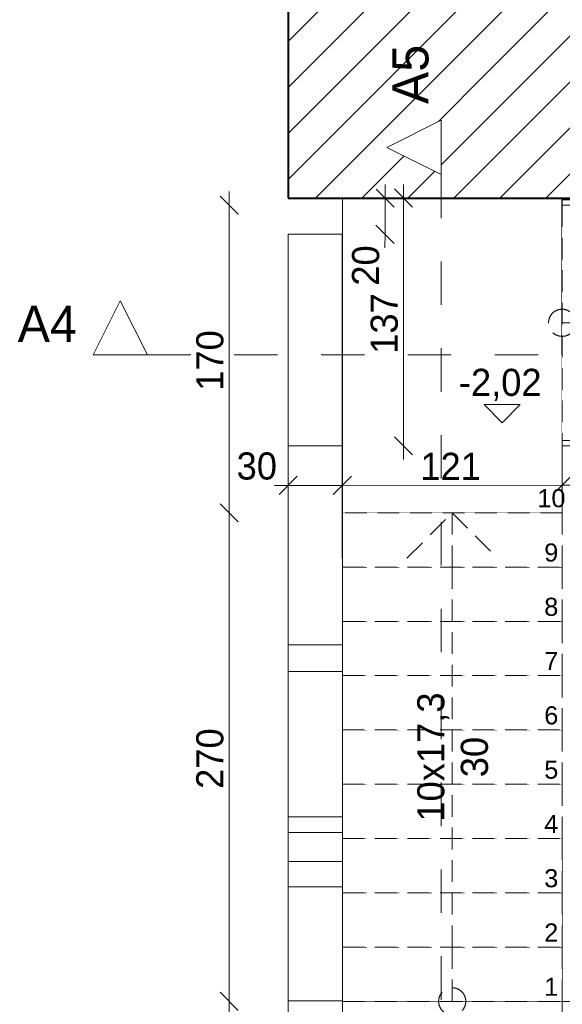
# Model space of a CAD drawing. Header units: millimetres. Extents: x 16408 to 141596, y -21057 to 26364.
# Tile 84 of 138: x 45838 to 48838, y -1275 to 4167. Entities that reach past the tile are written whole.
import ezdxf

# ---------------------------------------------------------------- set-up
doc = ezdxf.new("R2010")
doc.units = ezdxf.units.MM
doc.header["$MEASUREMENT"] = 0
for name, pattern in [('Przerywana', [480, 240, -240]), ('Przerywana gęsta', [180, 120, -60]), ('Wipeout_Contour', [1000, 0, -1000])]:
    doc.linetypes.add(name, pattern=pattern)
for name, color, linetype, lineweight in [('0_Nr_pióra__1', 7, 'Continuous', 13), ('0_Nr_pióra__103', 7, 'Continuous', 5), ('0_Nr_pióra__11', 7, 'Continuous', 13), ('0_Nr_pióra__2', 8, 'Continuous', 5), ('0_Nr_pióra__7', 7, 'Continuous', 20), ('0_Nr_pióra__71', 7, 'Continuous', 13), ('inw_schody zewnętrzne_Nr_pióra__1', 7, 'Continuous', 13), ('inw_schody zewnętrzne_Nr_pióra__27', 7, 'Continuous', 40)]:
    doc.layers.add(name, color=color, linetype=linetype, lineweight=lineweight)
doc.layers.add('inw_przekrój', color=7, linetype='Continuous')
doc.layers.add('inw_przekrój _Nr_pióra__101', color=7, linetype='Continuous', lineweight=5, true_color=0xb2b2b2)
doc.layers.add('inw_przekrój _Nr_pióra__61', color=7, linetype='Continuous', lineweight=13, true_color=0x6a6a6a)
doc.styles.add('STYL_AUTOMATYCZNY_1', font='txt')
doc.styles.add('STYL_AUTOMATYCZNY_2', font='txt')
doc.dimstyles.new('STYL_AUTOMATYCZNY__1', dxfattribs={"dimtxt": 150, "dimasz": 95, "dimexe": 0.18, "dimexo": 0.0625, "dimgap": 0.09, "dimtad": 1, "dimtih": 1, "dimtoh": 1, "dimdec": 0, "dimlfac": 0.1, "dimzin": 0, "dimdsep": 46, "dimtxsty": 'STYL_AUTOMATYCZNY_2', "dimblk": 'ARROWHEAD_6', "dimblk1": 'ARROWHEAD_6', "dimblk2": 'ARROWHEAD_6', "dimcen": 0.09, "dimse1": 1, "dimse2": 1, "dimclrd": 7, "dimclre": 7, "dimclrt": 7, "dimadec": 1, "dimazin": 0, "dimtfac": 1, "dimtdec": 4, "dimtmove": 0, "dimatfit": 3, "dimfxl": 0, "dimtolj": 1, "dimtzin": 0, "dimarcsym": 0})
doc.dimstyles.new('STYL_AUTOMATYCZNY__2', dxfattribs={"dimtxt": 150, "dimasz": 95, "dimexe": 0.18, "dimexo": 0.0625, "dimgap": 0.09, "dimtad": 1, "dimdec": 0, "dimlfac": 0.1, "dimzin": 0, "dimdsep": 46, "dimtxsty": 'STYL_AUTOMATYCZNY_2', "dimblk": 'ARROWHEAD_6', "dimblk1": 'ARROWHEAD_6', "dimblk2": 'ARROWHEAD_6', "dimcen": 0.09, "dimse1": 1, "dimse2": 1, "dimclrd": 7, "dimclre": 7, "dimclrt": 7, "dimadec": 1, "dimazin": 0, "dimtfac": 1, "dimtdec": 4, "dimtmove": 0, "dimatfit": 3, "dimfxl": 0, "dimtolj": 1, "dimtzin": 0, "dimarcsym": 0})

# ---------------------------------------------------------------- blocks, each defined once
blk = doc.blocks.new('*D87')
at = {"layer": '0_Nr_pióra__103', "color": 7, "linetype": 'Continuous', "lineweight": 5}
for p, q in [((46946.3, -1208.2), (47046.3, -1308.2)), ((46996.3, -2702.9), (46996.3, -1258.2)), ((46946.3, -2652.9), (47046.3, -2752.9))]:
    blk.add_line(p, q, dxfattribs=at)
at = {"layer": '0_Nr_pióra__103', "color": 7, "lineweight": 5, "insert": (46966.3, -2156.3), "char_height": 150, "attachment_point": 7, "rotation": 90, "style": 'STYL_AUTOMATYCZNY_2'}
blk.add_mtext('\\A1;{\\pql;\\fCentury Gothic|b0|i0|c238|p34;144}', dxfattribs=at)
blk = doc.blocks.new('ARROWHEAD_6')
at = {"color": 0, "linetype": 'Continuous', "lineweight": 0}
for p, q in [((0, 0), (-1, 0)), ((-0.5, -0.5), (0.5, 0.5))]:
    blk.add_line(p, q, dxfattribs=at)
blk = doc.blocks.new('*D88')
at = {"layer": '0_Nr_pióra__103', "color": 7, "linetype": 'Continuous', "lineweight": 5}
for p, q in [((46946.3, 1491.8), (47046.3, 1391.8)), ((46996.3, -1258.2), (46996.3, 1441.8)), ((46946.3, -1208.2), (47046.3, -1308.2))]:
    blk.add_line(p, q, dxfattribs=at)
at = {"layer": '0_Nr_pióra__103', "color": 7, "lineweight": 5, "insert": (46966.3, -84), "char_height": 150, "attachment_point": 7, "rotation": 90, "style": 'STYL_AUTOMATYCZNY_2'}
blk.add_mtext('\\A1;{\\pql;\\fCentury Gothic|b0|i0|c238|p34;270}', dxfattribs=at)
blk = doc.blocks.new('*D89')
at = {"layer": '0_Nr_pióra__103', "color": 7, "linetype": 'Continuous', "lineweight": 5}
for p, q in [((46996.3, 3141.8), (46996.3, 3216.8)), ((47046.3, 3091.8), (46946.3, 3191.8)), ((46996.3, 1441.8), (46996.3, 3141.8)), ((46946.3, 1491.8), (47046.3, 1391.8)), ((46996.3, -1258.2), (46996.3, 1441.8))]:
    blk.add_line(p, q, dxfattribs=at)
at = {"layer": '0_Nr_pióra__103', "color": 7, "lineweight": 5, "insert": (46966.3, 2116), "char_height": 150, "attachment_point": 7, "rotation": 90, "style": 'STYL_AUTOMATYCZNY_2'}
blk.add_mtext('\\A1;{\\pql;\\fCentury Gothic|b0|i0|c238|p34;170}', dxfattribs=at)
blk = doc.blocks.new('*D90')
at = {"layer": '0_Nr_pióra__103', "color": 7, "linetype": 'Continuous', "lineweight": 5}
for p, q in [((47371.8, 1643.4), (47271.9, 1543.4)), ((47671.9, 1643.4), (47571.9, 1543.4)), ((47246.9, 1593.3), (47321.9, 1593.4)), ((47321.9, 1593.4), (47621.9, 1593.4))]:
    blk.add_line(p, q, dxfattribs=at)
at = {"layer": '0_Nr_pióra__103', "color": 7, "lineweight": 5, "insert": (47037.5, 1623.3), "char_height": 150, "attachment_point": 7, "rotation": 0.0098, "style": 'STYL_AUTOMATYCZNY_2'}
blk.add_mtext('\\A1;{\\pql;\\fCentury Gothic|b0|i0|c238|p34;30}', dxfattribs=at)
blk = doc.blocks.new('*D91')
at = {"layer": '0_Nr_pióra__103', "color": 7, "linetype": 'Continuous', "lineweight": 5}
for p, q in [((47671.9, 1643.4), (47571.9, 1543.4)), ((48886.5, 1643.6), (48786.6, 1543.6)), ((47321.9, 1593.4), (47621.9, 1593.4)), ((47621.9, 1593.4), (48836.5, 1593.6)), ((48836.5, 1593.6), (50932.1, 1594))]:
    blk.add_line(p, q, dxfattribs=at)
at = {"layer": '0_Nr_pióra__103', "color": 7, "lineweight": 5, "insert": (48053.5, 1623.5), "char_height": 150, "attachment_point": 7, "rotation": 0.0098, "style": 'STYL_AUTOMATYCZNY_2'}
blk.add_mtext('\\A1;{\\pql;\\fCentury Gothic|b0|i0|c238|p34;121}', dxfattribs=at)
blk = doc.blocks.new('*D92')
at = {"layer": '0_Nr_pióra__103', "color": 7, "linetype": 'Continuous', "lineweight": 5}
for p, q in [((48886.5, 1643.6), (48786.6, 1543.6)), ((50982.1, 1644), (50882.1, 1544)), ((48836.5, 1593.6), (50932.1, 1594)), ((50932.1, 1594), (52367.3, 1594.2))]:
    blk.add_line(p, q, dxfattribs=at)
at = {"layer": '0_Nr_pióra__103', "color": 7, "lineweight": 5, "insert": (49708.5, 1623.8), "char_height": 150, "attachment_point": 7, "rotation": 0.0098, "style": 'STYL_AUTOMATYCZNY_2'}
blk.add_mtext('\\A1;{\\pql;\\fCentury Gothic|b0|i0|c238|p34;210}', dxfattribs=at)
blk = doc.blocks.new('*D95')
at = {"layer": '0_Nr_pióra__103', "color": 7, "linetype": 'Continuous', "lineweight": 5}
for p, q in [((48010.5, 3131.3), (47910.5, 3231.3)), ((47960.5, 3181.3), (47960.5, 3256.3)), ((47960.5, 1811.3), (47960.5, 3181.3)), ((47910.5, 1861.3), (48010.5, 1761.3)), ((47960.5, 1736.3), (47960.5, 1811.3))]:
    blk.add_line(p, q, dxfattribs=at)
at = {"layer": '0_Nr_pióra__103', "color": 7, "lineweight": 5, "insert": (47930.5, 2320.5), "char_height": 150, "attachment_point": 7, "rotation": 90, "style": 'STYL_AUTOMATYCZNY_2'}
blk.add_mtext('\\A1;{\\pql;\\fCentury Gothic|b0|i0|c238|p34;137}', dxfattribs=at)
blk = doc.blocks.new('*D100')
at = {"layer": '0_Nr_pióra__103', "color": 7, "linetype": 'Continuous', "lineweight": 5}
for p, q in [((47672.4, -1801.7), (47572.4, -1901.7)), ((48887.5, -1801.7), (48787.5, -1901.7)), ((47547.4, -1851.7), (47622.4, -1851.7)), ((47622.4, -1851.7), (48837.5, -1851.7))]:
    blk.add_line(p, q, dxfattribs=at)
at = {"layer": '0_Nr_pióra__103', "color": 7, "lineweight": 5, "char_height": 150, "attachment_point": 7, "style": 'STYL_AUTOMATYCZNY_2'}
for s, insert in [('\\A1;{\\pql;\\fCentury Gothic|b0|i0|c238|p34;122}', (47937, -1821.7)), ('\\A1;{\\pql;\\fCentury Gothic|b0|i0|c238|p34;20}', (48553.1, -1821.7))]:
    blk.add_mtext(s, dxfattribs=dict(at, insert=insert))
blk = doc.blocks.new('*D101')
at = {"layer": '0_Nr_pióra__103', "color": 7, "linetype": 'Continuous', "lineweight": 5}
for p, q in [((48887.5, -1801.7), (48787.5, -1901.7)), ((49087.3, -1801.7), (48987.3, -1901.7)), ((48837.5, -1851.7), (49037.3, -1851.7))]:
    blk.add_line(p, q, dxfattribs=at)
blk = doc.blocks.new('Wymiary_14_1', base_point=(48505.7, 1939.7))
at = {"layer": '0_Nr_pióra__1', "color": 7, "linetype": 'Continuous', "lineweight": 13}
for p, q in [((48505.7, 1939.7), (48405.7, 2039.7)), ((48405.7, 2039.7), (48605.7, 2039.7)), ((48605.7, 2039.7), (48505.7, 1939.7))]:
    blk.add_line(p, q, dxfattribs=at)
at = {"layer": '0_Nr_pióra__1', "color": 7, "lineweight": 13, "insert": (48266.4, 2059.7), "char_height": 150, "attachment_point": 7, "style": 'STYL_AUTOMATYCZNY_2'}
blk.add_mtext('\\A1;{\\pql;\\fCentury Gothic|b0|i0|c238|p34;-2,02}', dxfattribs=at)
blk = doc.blocks.new('*D108')
at = {"layer": '0_Nr_pióra__103', "color": 7, "linetype": 'Continuous', "lineweight": 5}
for p, q in [((47908.2, 3130.6), (47808.5, 3230.9)), ((47858.3, 3180.7), (47858.5, 3255.7)), ((47857.9, 2980.7), (47858.3, 3180.7)), ((47808, 3030.9), (47907.7, 2930.6)), ((47857.7, 2905.7), (47857.9, 2980.7))]:
    blk.add_line(p, q, dxfattribs=at)
at = {"layer": '0_Nr_pióra__103', "color": 7, "lineweight": 5, "insert": (47827.2, 2696.5), "char_height": 150, "attachment_point": 7, "rotation": 89.8623, "style": 'STYL_AUTOMATYCZNY_2'}
blk.add_mtext('\\A1;{\\pql;\\fCentury Gothic|b0|i0|c238|p34;20}', dxfattribs=at)
blk = doc.blocks.new('Płaszczyzna odcinająca_1_1', base_point=(46394.3, 2314))
at = {"layer": 'inw_przekrój _Nr_pióra__101', "color": 253, "linetype": 'Przerywana', "lineweight": 5, "true_color": 0xb2b2b2}
blk.add_line((46544.3, 2314), (52777, 2314), dxfattribs=at)
at = {"layer": 'inw_przekrój _Nr_pióra__61', "color": 251, "lineweight": 13, "true_color": 0x6a6a6a, "insert": (46154.3, 2385.7), "char_height": 200, "attachment_point": 9, "style": 'STYL_AUTOMATYCZNY_2'}
blk.add_mtext('\\A1;{\\pqr;\\pt0;\\fCentury Gothic|b0|i0|c238|p34;A4}', dxfattribs=at)
at = {"color": 254, "linetype": 'Wipeout_Contour', "lineweight": 0, "ltscale": 139371.759336}
blk.add_wipeout([(46244.3, 2314), (46544.3, 2314), (46394.3, 2614)], dxfattribs=at).dxf.layer = 'inw_przekrój'
at = {"layer": 'inw_przekrój _Nr_pióra__61', "color": 251, "linetype": 'Continuous', "lineweight": 13, "true_color": 0x6a6a6a, "flags": 128}
blk.add_lwpolyline([(46244.3, 2314), (46544.3, 2314), (46394.3, 2614)], close=True, dxfattribs=at)
blk = doc.blocks.new('Płaszczyzna odcinająca_2_1', base_point=(48167.7, 3460.8))
at = {"layer": 'inw_przekrój _Nr_pióra__101', "color": 253, "linetype": 'Przerywana', "lineweight": 5, "true_color": 0xb2b2b2}
blk.add_line((48167.7, 3310.8), (48167.7, -5230.8), dxfattribs=at)
at = {"layer": 'inw_przekrój _Nr_pióra__61', "color": 251, "lineweight": 13, "true_color": 0x6a6a6a, "insert": (48101, 3700.8), "char_height": 200, "attachment_point": 7, "rotation": 90, "style": 'STYL_AUTOMATYCZNY_2'}
blk.add_mtext('\\A1;{\\pql;\\pt0;\\fCentury Gothic|b0|i0|c238|p34;A5}', dxfattribs=at)
at = {"color": 254, "linetype": 'Wipeout_Contour', "lineweight": 0, "ltscale": 144576.405518}
blk.add_wipeout([(48167.7, 3610.8), (47867.7, 3460.8), (48167.7, 3310.8)], dxfattribs=at).dxf.layer = 'inw_przekrój'
at = {"layer": 'inw_przekrój _Nr_pióra__61', "color": 251, "linetype": 'Continuous', "lineweight": 13, "true_color": 0x6a6a6a, "flags": 128}
blk.add_lwpolyline([(48167.7, 3610.8), (48167.7, 3310.8), (47867.7, 3460.8)], close=True, dxfattribs=at)

msp = doc.modelspace()

# ---------------------------------------------------------------- hatches: boundary and pattern name
at = {"layer": 'inw_schody zewnętrzne_Nr_pióra__1', "linetype": 'Continuous', "lineweight": 13}
h = msp.add_hatch(dxfattribs=at)
h.set_pattern_fill('Bloczki_ceramiczne_0001', style=0, pattern_type=2)
h.set_pattern_definition([(45, (0, 0), (-127.2792, 127.2792), [])])
h.paths.add_polyline_path([(47321.6, 5533.3), (47321.6, 3181.3), (51087, 3181.3), (51087, 3832, -0.208829), (48614.2, 5533.3)])
at = {"layer": 'inw_schody zewnętrzne_Nr_pióra__1', "linetype": 'Continuous', "lineweight": 0, "true_color": 0x000000}
msp.add_hatch(color=18, dxfattribs=at).paths.add_polyline_path([(48094.9, 5533.3, 0.231378), (51087, 3374.6), (51087, 3493.2), (51087, 3784.1), (51087, 3832, -0.225188), (48547.9, 5533.3)])

# ---------------------------------------------------------------- linework, layer by layer
at = {"layer": '0_Nr_pióra__1', "color": 7, "linetype": 'Continuous', "lineweight": 13}
msp.add_lwpolyline([(47321.6, 3181.3), (47321.6, 5533.3)], dxfattribs=at)
msp.add_lwpolyline([(48837, -1258.2), (47622.4, -1258.4), (47622.7, -2702.9), (48837.3, -2702.7)], close=True, dxfattribs=at)
at = {"layer": '0_Nr_pióra__11', "color": 7, "linetype": 'Przerywana gęsta', "lineweight": 13}
for points in [[(49085, 3171.8), (48837, 3171.8), (48837, 3111.8), (49109, 3111.8)], [(49605, 1871.8), (48837, 1871.8), (48837, 1811.8), (49629, 1811.8)]]:
    msp.add_lwpolyline(points, close=True, dxfattribs=at)
at = {"layer": '0_Nr_pióra__2', "color": 8, "linetype": 'Continuous', "lineweight": 5}
for points in [[(47622.4, 1441.6), (48836.6, 1441.8), (48836.3, 3181.5), (47622.2, 3181.3)], [(47622.2, -325.4), (47622.1, 564.6), (47322, 564.5), (47322.2, -325.5)], [(48836.9, -238.4), (47622.3, -238.6), (47622.4, -1008.4), (48837, -1008.2)], [(47622.4, -1255.4), (47622.2, -325.4), (47322.2, -325.5), (47322.3, -1255.4)], [(48837, -1008.2), (47622.4, -1008.4), (47622.4, -1258.4), (48837, -1258.2)], [(47322.7, -3003), (48837.3, -3002.7), (48837.3, -2702.7), (47622.7, -2702.9), (47622.4, -1255.4), (47322.4, -1255.4)], [(50287, -1258.2), (48837, -1258.5), (48837.3, -2732.7), (50287.3, -2732.5)]]:
    msp.add_lwpolyline(points, close=True, dxfattribs=at)
at = {"layer": '0_Nr_pióra__7', "color": 7, "linetype": 'Continuous', "lineweight": 20}
for points in [[(47622.1, 564.6), (47622.1, 711.3), (47322, 711.3), (47322, 564.5)], [(47622.2, -325.4), (47622.2, -238.6), (47322.2, -238.7), (47322.2, -325.5)], [(47622.3, -625.4), (47622.2, -325.4), (47322.2, -325.5), (47322.2, -625.4)], [(47622.3, -485.4), (47622.2, -325.4), (47322.2, -325.5), (47322.2, -485.5)]]:
    msp.add_lwpolyline(points, close=True, dxfattribs=at)
at = {"layer": 'inw_schody zewnętrzne_Nr_pióra__27', "color": 7, "linetype": 'Continuous', "lineweight": 40}
for points in [[(47321.6, 5533.3), (47321.6, 3181.3)], [(47321.6, 3181.3), (51087, 3181.3)]]:
    msp.add_lwpolyline(points, dxfattribs=at)
for radius, start, end in [(4200, 208.1359, 260.2467), (3750, 211.8806, 259.0627), (3750, 211.8806, 259.0627)]:
    msp.add_arc((51798.5, 7513.9), radius, start, end, dxfattribs=at)

# ---------------------------------------------------------------- block references
at = {"color": 7, "linetype": 'Continuous', "lineweight": 13}
msp.add_blockref('Wymiary_14_1', (48505.7, 1939.7), dxfattribs=at)

# ---------------------------------------------------------------- texts
at = {"layer": '0_Nr_pióra__71', "color": 7, "linetype": 'Continuous', "lineweight": 13, "insert": (48700.4, 1521.7), "char_height": 100, "attachment_point": 4, "style": 'STYL_AUTOMATYCZNY_1'}
msp.add_mtext('\\A1;{\\pql;\\fArial|b0|i0|c238|p38;10}', dxfattribs=at)

# ---------------------------------------------------------------- dimensions: what is measured, and where the dimension line sits
at = {"color": 7, "linetype": 'Continuous', "lineweight": 5}
for base, p1, p2, angle, dimstyle, picture, middle, turn in [((47858.3, 3180.7), (47621.7, 2981.3), (47622.2, 3181.3), 89.8623, 'STYL_AUTOMATYCZNY__2', '*D108', (47752.5, 2811), 89.8623), ((47960.5, 3181.3), (47621.9, 1811.3), (47622.2, 3181.3), 90, 'STYL_AUTOMATYCZNY__2', '*D95', (47855.5, 2492.1), 90), ((47621.9, 1593.4), (47321.8, 1811.3), (47621.9, 1811.3), 0.0098, 'STYL_AUTOMATYCZNY__1', '*D90', (47151.8, 1698.3), 0.0098)]:
    dim = msp.add_linear_dim(base=base, p1=p1, p2=p2, angle=angle, dimstyle=dimstyle, dxfattribs=at)
    dim.commit()
    dim.dimension.update_dxf_attribs({"geometry": picture, "text_midpoint": middle, "dimtype": 160, "text_rotation": turn})

# ---------------------------------------------------------------- next in the draw order: wipeouts: each hides what was drawn before it
at = {"color": 254, "linetype": 'Wipeout_Contour', "lineweight": 0, "ltscale": 196138.776594}
msp.add_wipeout([(48837, 3141.8), (48837, 1841.8), (49097, 1841.8), (49097, 3141.8)], dxfattribs=at)
at = {"color": 254, "linetype": 'Wipeout_Contour', "lineweight": 0, "ltscale": 192970.016881}
msp.add_wipeout([(47622, -1258.2), (48837, -1258.2), (48837, -958.2), (47622, -958.2)], dxfattribs=at)

# ---------------------------------------------------------------- next in the draw order: linework, layer by layer
at = {"layer": '0_Nr_pióra__11', "color": 7, "linetype": 'Przerywana gęsta', "lineweight": 13}
for p, q in [((48837, 3141.8), (48837, 1841.8)), ((49097, 3141.8), (48837, 3141.8)), ((48837, 2491.8), (49097, 2491.8)), ((48837, 1841.8), (49097, 1841.8)), ((48837, -958.2), (47622, -958.2)), ((47622, -958.2), (47622, -1258.2)), ((48837, -1258.2), (48837, -958.2)), ((47622, -1258.2), (48837, -1258.2))]:
    msp.add_line(p, q, dxfattribs=at)
for centre, start, end in [((48837, 2491.8), 90, 270), ((48837, 2491.8), 270, 90), ((48229.5, -1258.2), 0, 180), ((48229.5, -1258.2), 180, 0)]:
    msp.add_arc(centre, 75, start, end, dxfattribs=at)

# ---------------------------------------------------------------- next in the draw order: texts
at = {"layer": '0_Nr_pióra__71', "color": 7, "linetype": 'Continuous', "lineweight": 13, "insert": (48738.3, -1177.5), "char_height": 100, "attachment_point": 4, "style": 'STYL_AUTOMATYCZNY_1'}
msp.add_mtext('\\A1;{\\pql;\\fArial|b0|i0|c238|p38;1}', dxfattribs=at)

# ---------------------------------------------------------------- next in the draw order: dimensions: what is measured, and where the dimension line sits
at = {"color": 7, "linetype": 'Continuous', "lineweight": 5}
for base, p1, p2, angle, dimstyle, picture, middle, turn in [((50932.1, 1594), (48836.5, 1811.5), (50931.8, 3181.5), 0.0098, 'STYL_AUTOMATYCZNY__1', '*D92', (49880.1, 1698.8), 0.0098), ((48836.5, 1593.6), (47621.9, 1811.3), (48836.5, 1811.5), 0.0098, 'STYL_AUTOMATYCZNY__1', '*D91', (48225, 1698.5), 0.0098), ((46996.3, -1258.2), (47622.7, -2702.9), (47622, -1258.2), 90, 'STYL_AUTOMATYCZNY__2', '*D87', (46891.3, -1984.8), 90)]:
    dim = msp.add_linear_dim(base=base, p1=p1, p2=p2, angle=angle, dimstyle=dimstyle, dxfattribs=at)
    dim.commit()
    dim.dimension.update_dxf_attribs({"geometry": picture, "text_midpoint": middle, "dimtype": 160, "text_rotation": turn})
for base, p1, p2, picture, middle in [((48837.5, -1851.7), (47622.4, -1258.4), (48837.5, -1256.3), '*D100', (48108.6, -1746.7)), ((49037.3, -1851.7), (48837.5, -1256.3), (49037.3, -1271.3), '*D101', (48667.5, -1746.7))]:
    dim = msp.add_linear_dim(base=base, p1=p1, p2=p2, dimstyle='STYL_AUTOMATYCZNY__1', dxfattribs=at)
    dim.commit()
    dim.dimension.update_dxf_attribs({"geometry": picture, "text_midpoint": middle, "dimtype": 160})

# ---------------------------------------------------------------- next in the draw order: wipeouts: each hides what was drawn before it
at = {"color": 254, "linetype": 'Wipeout_Contour', "lineweight": 0, "ltscale": 192946.176665}
msp.add_wipeout([(47622, -958.2), (48837, -958.2), (48837, -658.2), (47622, -658.2)], dxfattribs=at)

# ---------------------------------------------------------------- next in the draw order: linework, layer by layer
at = {"layer": '0_Nr_pióra__11', "color": 7, "linetype": 'Przerywana gęsta', "lineweight": 13}
for p, q in [((48837, -658.2), (47622, -658.2)), ((47622, -658.2), (47622, -958.2)), ((48837, -958.2), (48837, -658.2)), ((47622, -958.2), (48837, -958.2)), ((48229.5, -1258.2), (48229.5, -958.2))]:
    msp.add_line(p, q, dxfattribs=at)

# ---------------------------------------------------------------- next in the draw order: texts
at = {"layer": '0_Nr_pióra__71', "color": 7, "linetype": 'Continuous', "lineweight": 13, "insert": (48738.3, -877.5), "char_height": 100, "attachment_point": 4, "style": 'STYL_AUTOMATYCZNY_1'}
msp.add_mtext('\\A1;{\\pql;\\fArial|b0|i0|c238|p38;2}', dxfattribs=at)

# ---------------------------------------------------------------- next in the draw order: wipeouts: each hides what was drawn before it
at = {"color": 254, "linetype": 'Wipeout_Contour', "lineweight": 0, "ltscale": 192929.798613}
msp.add_wipeout([(47622, -658.2), (48837, -658.2), (48837, -358.2), (47622, -358.2)], dxfattribs=at)

# ---------------------------------------------------------------- next in the draw order: linework, layer by layer
at = {"layer": '0_Nr_pióra__11', "color": 7, "linetype": 'Przerywana gęsta', "lineweight": 13}
for p, q in [((48837, -358.2), (47622, -358.2)), ((47622, -358.2), (47622, -658.2)), ((48837, -658.2), (48837, -358.2)), ((47622, -658.2), (48837, -658.2))]:
    msp.add_line(p, q, dxfattribs=at)

# ---------------------------------------------------------------- next in the draw order: texts
at = {"layer": '0_Nr_pióra__71', "color": 7, "linetype": 'Continuous', "lineweight": 13, "insert": (48738.3, -578.4), "char_height": 100, "attachment_point": 4, "style": 'STYL_AUTOMATYCZNY_1'}
msp.add_mtext('\\A1;{\\pql;\\fArial|b0|i0|c238|p38;3}', dxfattribs=at)

# ---------------------------------------------------------------- next in the draw order: wipeouts: each hides what was drawn before it
at = {"color": 254, "linetype": 'Wipeout_Contour', "lineweight": 0, "ltscale": 192920.884625}
msp.add_wipeout([(47622, -358.2), (48837, -358.2), (48837, -58.2), (47622, -58.2)], dxfattribs=at)

# ---------------------------------------------------------------- next in the draw order: linework, layer by layer
at = {"layer": '0_Nr_pióra__11', "color": 7, "linetype": 'Przerywana gęsta', "lineweight": 13}
for p, q in [((48837, -58.2), (47622, -58.2)), ((47622, -58.2), (47622, -358.2)), ((48837, -358.2), (48837, -58.2)), ((47622, -358.2), (48837, -358.2))]:
    msp.add_line(p, q, dxfattribs=at)
at = {"layer": '0_Nr_pióra__7', "color": 7, "linetype": 'Continuous', "lineweight": 20}
msp.add_lwpolyline([(47622.4, -1255.4), (47622.2, -325.4), (47322.2, -325.5), (47322.3, -1255.4)], close=True, dxfattribs=at)

# ---------------------------------------------------------------- next in the draw order: texts
at = {"layer": '0_Nr_pióra__71', "color": 7, "linetype": 'Continuous', "lineweight": 13, "insert": (48738.3, -277.5), "char_height": 100, "attachment_point": 4, "style": 'STYL_AUTOMATYCZNY_1'}
msp.add_mtext('\\A1;{\\pql;\\fArial|b0|i0|c238|p38;4}', dxfattribs=at)

# ---------------------------------------------------------------- next in the draw order: wipeouts: each hides what was drawn before it
at = {"color": 254, "linetype": 'Wipeout_Contour', "lineweight": 0, "ltscale": 192919.435737}
msp.add_wipeout([(47622, -58.2), (48837, -58.2), (48837, 241.8), (47622, 241.8)], dxfattribs=at)

# ---------------------------------------------------------------- next in the draw order: linework, layer by layer
at = {"layer": '0_Nr_pióra__11', "color": 7, "linetype": 'Przerywana gęsta', "lineweight": 13}
for p, q in [((48837, 241.8), (47622, 241.8)), ((47622, 241.8), (47622, -58.2)), ((48837, -58.2), (48837, 241.8)), ((47622, -58.2), (48837, -58.2))]:
    msp.add_line(p, q, dxfattribs=at)

# ---------------------------------------------------------------- next in the draw order: texts
at = {"layer": '0_Nr_pióra__71', "color": 7, "linetype": 'Continuous', "lineweight": 13, "insert": (48738.3, 21.7), "char_height": 100, "attachment_point": 4, "style": 'STYL_AUTOMATYCZNY_1'}
msp.add_mtext('\\A1;{\\pql;\\fArial|b0|i0|c238|p38;5}', dxfattribs=at)

# ---------------------------------------------------------------- next in the draw order: wipeouts: each hides what was drawn before it
at = {"color": 254, "linetype": 'Wipeout_Contour', "lineweight": 0, "ltscale": 192925.452118}
msp.add_wipeout([(47622, 241.8), (48837, 241.8), (48837, 541.8), (47622, 541.8)], dxfattribs=at)

# ---------------------------------------------------------------- next in the draw order: linework, layer by layer
at = {"layer": '0_Nr_pióra__11', "color": 7, "linetype": 'Przerywana gęsta', "lineweight": 13}
for p, q in [((48837, 541.8), (47622, 541.8)), ((47622, 541.8), (47622, 241.8)), ((48837, 241.8), (48837, 541.8)), ((47622, 241.8), (48837, 241.8))]:
    msp.add_line(p, q, dxfattribs=at)

# ---------------------------------------------------------------- next in the draw order: texts
at = {"layer": '0_Nr_pióra__71', "color": 7, "linetype": 'Continuous', "lineweight": 13, "insert": (48738.3, 321.7), "char_height": 100, "attachment_point": 4, "style": 'STYL_AUTOMATYCZNY_1'}
msp.add_mtext('\\A1;{\\pql;\\fArial|b0|i0|c238|p38;6}', dxfattribs=at)

# ---------------------------------------------------------------- next in the draw order: wipeouts: each hides what was drawn before it
at = {"color": 254, "linetype": 'Wipeout_Contour', "lineweight": 0, "ltscale": 192938.933069}
msp.add_wipeout([(47622, 541.8), (48837, 541.8), (48837, 841.8), (47622, 841.8)], dxfattribs=at)

# ---------------------------------------------------------------- next in the draw order: linework, layer by layer
at = {"layer": '0_Nr_pióra__11', "color": 7, "linetype": 'Przerywana gęsta', "lineweight": 13}
for p, q in [((48837, 841.8), (47622, 841.8)), ((47622, 841.8), (47622, 541.8)), ((48837, 541.8), (48837, 841.8)), ((47622, 541.8), (48837, 541.8))]:
    msp.add_line(p, q, dxfattribs=at)
at = {"layer": '0_Nr_pióra__7', "color": 7, "linetype": 'Continuous', "lineweight": 20}
msp.add_lwpolyline([(47622.2, -325.4), (47622.1, 564.6), (47322, 564.5), (47322.2, -325.5)], close=True, dxfattribs=at)

# ---------------------------------------------------------------- next in the draw order: texts
at = {"layer": '0_Nr_pióra__71', "color": 7, "linetype": 'Continuous', "lineweight": 13, "insert": (48738.3, 622.5), "char_height": 100, "attachment_point": 4, "style": 'STYL_AUTOMATYCZNY_1'}
msp.add_mtext('\\A1;{\\pql;\\fArial|b0|i0|c238|p38;7}', dxfattribs=at)

# ---------------------------------------------------------------- next in the draw order: wipeouts: each hides what was drawn before it
at = {"color": 254, "linetype": 'Wipeout_Contour', "lineweight": 0, "ltscale": 192959.877025}
msp.add_wipeout([(47622, 841.8), (48837, 841.8), (48837, 1141.8), (47622, 1141.8)], dxfattribs=at)

# ---------------------------------------------------------------- next in the draw order: linework, layer by layer
at = {"layer": '0_Nr_pióra__11', "color": 7, "linetype": 'Przerywana gęsta', "lineweight": 13}
for p, q in [((48837, 1141.8), (47622, 1141.8)), ((47622, 1141.8), (47622, 841.8)), ((48837, 841.8), (48837, 1141.8)), ((47622, 841.8), (48837, 841.8))]:
    msp.add_line(p, q, dxfattribs=at)

# ---------------------------------------------------------------- next in the draw order: texts
at = {"layer": '0_Nr_pióra__71', "color": 7, "linetype": 'Continuous', "lineweight": 13, "insert": (48738.3, 921.7), "char_height": 100, "attachment_point": 4, "style": 'STYL_AUTOMATYCZNY_1'}
msp.add_mtext('\\A1;{\\pql;\\fArial|b0|i0|c238|p38;8}', dxfattribs=at)

# ---------------------------------------------------------------- next in the draw order: wipeouts: each hides what was drawn before it
at = {"color": 254, "linetype": 'Wipeout_Contour', "lineweight": 0, "ltscale": 192988.281553}
msp.add_wipeout([(47622, 1141.8), (48837, 1141.8), (48837, 1441.8), (47622, 1441.8)], dxfattribs=at)

# ---------------------------------------------------------------- next in the draw order: linework, layer by layer
at = {"layer": '0_Nr_pióra__11', "color": 7, "linetype": 'Przerywana gęsta', "lineweight": 13}
for p, q in [((48837, 1441.8), (47622, 1441.8)), ((47622, 1441.8), (47622, 1141.8)), ((47979.5, 1191.8), (48229.5, 1441.8)), ((48229.5, 1141.8), (48229.5, 1441.8)), ((48229.5, 1441.8), (48479.5, 1191.8)), ((48837, 1141.8), (48837, 1441.8)), ((47622, 1141.8), (48837, 1141.8)), ((48229.5, -958.2), (48229.5, 1141.8))]:
    msp.add_line(p, q, dxfattribs=at)
at = {"layer": '0_Nr_pióra__7', "color": 7, "linetype": 'Continuous', "lineweight": 20}
msp.add_lwpolyline([(47622.1, 564.6), (47621.9, 1811.3), (47321.8, 1811.3), (47322, 564.5)], close=True, dxfattribs=at)

# ---------------------------------------------------------------- next in the draw order: texts
at = {"layer": '0_Nr_pióra__71', "color": 7, "linetype": 'Continuous', "lineweight": 13, "insert": (48738.3, 1221.7), "char_height": 100, "attachment_point": 4, "style": 'STYL_AUTOMATYCZNY_1'}
msp.add_mtext('\\A1;{\\pql;\\fArial|b0|i0|c238|p38;9}', dxfattribs=at)

# ---------------------------------------------------------------- next in the draw order: dimensions: what is measured, and where the dimension line sits
at = {"color": 7, "linetype": 'Continuous', "lineweight": 5}
for base, p1, p2, picture, middle in [((46996.3, 3141.8), (47622, 1441.8), (48837, 3141.8), '*D89', (46891.3, 2287.5)), ((46996.3, 1441.8), (47622, -1258.2), (47622, 1441.8), '*D88', (46891.3, 87.5))]:
    dim = msp.add_linear_dim(base=base, p1=p1, p2=p2, angle=90, dimstyle='STYL_AUTOMATYCZNY__2', dxfattribs=at)
    dim.commit()
    dim.dimension.update_dxf_attribs({"geometry": picture, "text_midpoint": middle, "dimtype": 160, "text_rotation": 90})

# ---------------------------------------------------------------- next in the draw order: block references
at = {"layer": 'inw_przekrój', "color": 253, "lineweight": 5, "true_color": 0xb2b2b2}
msp.add_blockref('Płaszczyzna odcinająca_1_1', (46394.3, 2314), dxfattribs=at)

# ---------------------------------------------------------------- next in the draw order: linework, layer by layer
at = {"layer": '0_Nr_pióra__7', "color": 7, "linetype": 'Continuous', "lineweight": 20}
msp.add_lwpolyline([(47621.9, 1811.3), (47621.7, 2981.3), (47321.6, 2981.3), (47321.8, 1811.3)], close=True, dxfattribs=at)

# ---------------------------------------------------------------- next in the draw order: block references
at = {"layer": 'inw_przekrój', "color": 253, "lineweight": 5, "true_color": 0xb2b2b2}
msp.add_blockref('Płaszczyzna odcinająca_2_1', (48167.7, 3460.8), dxfattribs=at)

# ---------------------------------------------------------------- next in the draw order: linework, layer by layer
at = {"layer": '0_Nr_pióra__7', "color": 7, "linetype": 'Continuous', "lineweight": 20}
msp.add_lwpolyline([(47322.7, -3003), (48837.3, -3002.7), (48837.3, -2702.7), (47622.7, -2702.9), (47622.4, -1255.4), (47322.4, -1255.4)], close=True, dxfattribs=at)

# ---------------------------------------------------------------- next in the draw order: texts
at = {"layer": '0_Nr_pióra__7', "color": 7, "linetype": 'Continuous', "lineweight": 20, "insert": (48429.2, 91.8), "char_height": 150, "attachment_point": 8, "rotation": 90, "line_spacing_factor": 0.963147, "style": 'STYL_AUTOMATYCZNY_2'}
msp.add_mtext('\\A1;{\\pqc;\\fCentury Gothic|b0|i0|c238|p34;10x17,3\\P\\pqc;\\fCentury Gothic|b0|i0|c238|p34;30}', dxfattribs=at)

doc.saveas('drawing.dxf')
